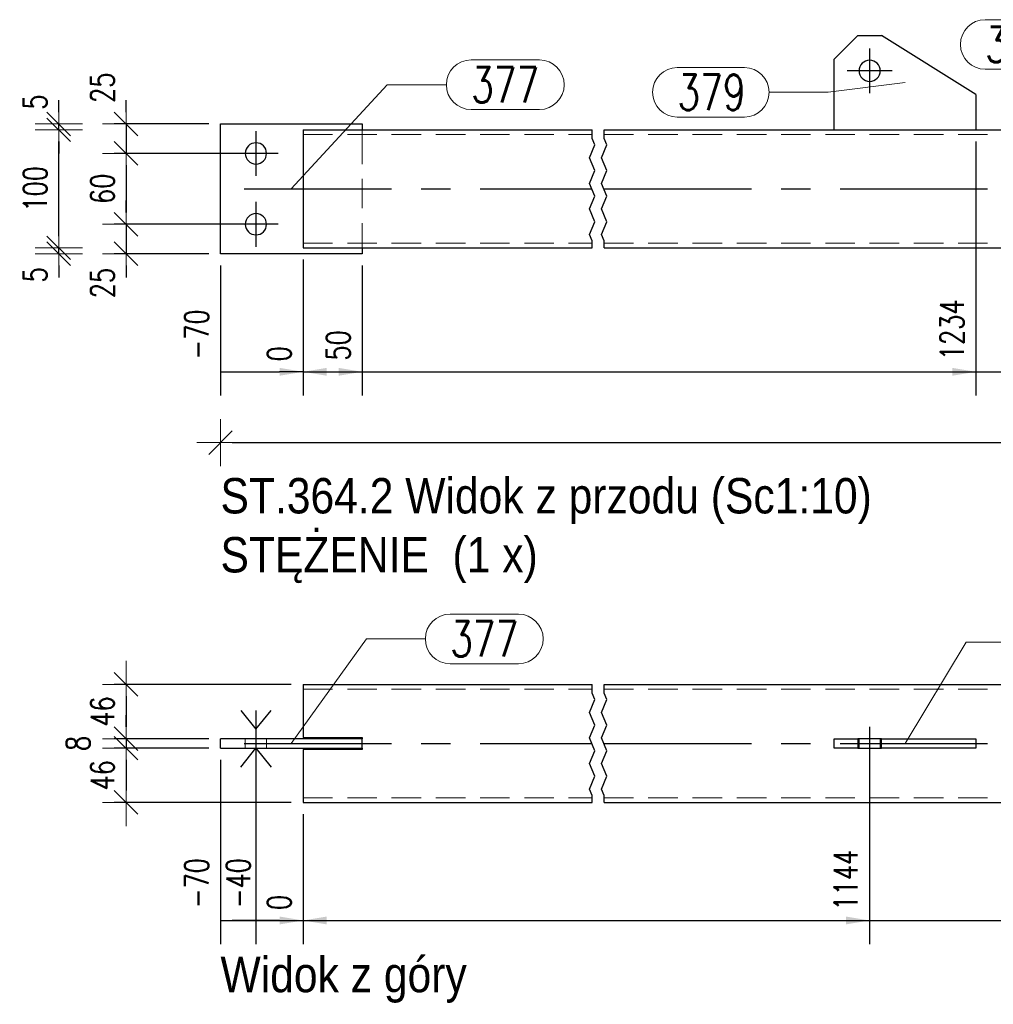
# Model space of a CAD drawing. Header units: millimetres. Extents: x -1005 to 207, y 18226 to 18896.
# Tile 22 of 50: x -541 to -459, y 18600 to 18683. Entities that reach past the tile are written whole.
import ezdxf

# ---------------------------------------------------------------- set-up
doc = ezdxf.new("R2010")
doc.units = ezdxf.units.MM
doc.header["$LTSCALE"] = 10
doc.linetypes.add('HIDDEN', pattern=[0.375, 0.25, -0.125])
doc.linetypes.add('MITTE', pattern=[2, 1.25, -0.25, 0.25, -0.25])
doc.layers.get('Defpoints').update_dxf_attribs({"color": 1})
doc.layers.add('PS_Bolt', color=4, linetype='Continuous')
doc.layers.add('PS_Mid', color=5, linetype='MITTE')
for name, color, linetype, lineweight in [('PS_DIM', 4, 'Continuous', 13), ('PS_Hidden', 2, 'HIDDEN', 9), ('PS_Pos', 1, 'Continuous', 15), ('PS_Shape', 161, 'Continuous', 30), ('PS_SOLID', 7, 'Continuous', 30), ('PS_TEXT', 3, 'Continuous', 18)]:
    doc.layers.add(name, color=color, linetype=linetype, lineweight=lineweight)
doc.styles.add('gil', font='txt', dxfattribs={"width": 0.9})
doc.styles.add('simplex', font='simplex.shx', dxfattribs={"width": 0.75})
doc.dimstyles.new('1_10_GŁ_DS1-LS10', dxfattribs={"dimtxt": 2, "dimasz": 2, "dimexe": 2, "dimexo": 1, "dimgap": 1, "dimtad": 1, "dimjust": 4, "dimdec": 0, "dimlfac": 10, "dimtxsty": 'simplex', "dimblk1": 'NONE', "dimsah": 1, "dimcen": 2, "dimclrd": 256, "dimclre": 256, "dimclrt": 3, "dimadec": 1, "dimazin": 0, "dimtfac": 1, "dimtdec": 0, "dimtmove": 2, "dimatfit": 3, "dimfxl": 1, "dimarcsym": 0})
doc.dimstyles.new('1_10_PRZ', dxfattribs={"dimtxt": 2, "dimasz": 1, "dimexe": 2, "dimexo": 5, "dimgap": 1, "dimtad": 1, "dimdec": 0, "dimlfac": 10, "dimtxsty": 'simplex', "dimblk": 'dimznak', "dimcen": 2, "dimse1": 1, "dimse2": 1, "dimclrt": 3, "dimadec": 1, "dimazin": 0, "dimtfac": 1, "dimtdec": 0, "dimtix": 1, "dimtmove": 2, "dimatfit": 3, "dimldrblk": 'dim-grot', "dimfxl": 1, "dimarcsym": 0})
doc.dimstyles.new('1_10_PRZ_DS1-LS10', dxfattribs={"dimtxt": 2, "dimasz": 1, "dimexe": 2, "dimexo": 5, "dimgap": 1, "dimtad": 1, "dimdec": 0, "dimlfac": 10, "dimtxsty": 'simplex', "dimblk": 'dimznak', "dimcen": 2, "dimse1": 1, "dimse2": 1, "dimclrt": 3, "dimadec": 1, "dimazin": 0, "dimtfac": 1, "dimtdec": 0, "dimtix": 1, "dimtmove": 2, "dimatfit": 3, "dimldrblk": 'dim-grot', "dimfxl": 1, "dimarcsym": 0})
doc.dimstyles.new('1_10_SC', dxfattribs={"dimtxt": 2, "dimasz": 1, "dimexe": 1, "dimexo": 1, "dimgap": 1, "dimtad": 1, "dimdec": 0, "dimlfac": 10, "dimtxsty": 'simplex', "dimblk": 'dimznak', "dimcen": 2, "dimclrd": 256, "dimclre": 256, "dimclrt": 3, "dimadec": 1, "dimazin": 0, "dimtfac": 1, "dimtdec": 0, "dimtix": 1, "dimtmove": 2, "dimatfit": 3, "dimldrblk": 'dim-grot', "dimfxl": 1, "dimarcsym": 0})

# ---------------------------------------------------------------- blocks, each defined once
blk = doc.blocks.new('*D847')
at = {"layer": 'Defpoints', "color": 0, "transparency": 16777216}
for p in [(-524.382, 18663.405), (-517.382, 18663.905), (-517.382, 18653.405)]:
    blk.add_point(p, dxfattribs=at)
at = {"layer": 'PS_DIM', "lineweight": -2, "transparency": 16777216}
for p, q in [((-517.382, 18662.905), (-517.382, 18651.405)), ((-524.382, 18662.405), (-524.382, 18651.405)), ((-524.382, 18653.405), (-519.382, 18653.405))]:
    blk.add_line(p, q, dxfattribs=at)
at = {"layer": 'PS_DIM', "transparency": 16777216}
blk.add_solid([(-519.382, 18653.738), (-519.382, 18653.072), (-517.382, 18653.405)], dxfattribs=at)
at = {"layer": 'PS_DIM', "color": 3, "transparency": 16777216, "insert": (-526.402, 18656.568), "char_height": 2, "attachment_point": 5, "rotation": 90, "style": 'simplex'}
blk.add_mtext('-70', dxfattribs=at)
blk = doc.blocks.new('_None')
blk = doc.blocks.new('*D848')
at = {"layer": 'Defpoints', "color": 0, "transparency": 16777216}
for p in [(-517.382, 18663.905), (-517.382, 18663.905), (-517.382, 18653.405)]:
    blk.add_point(p, dxfattribs=at)
at = {"layer": 'PS_DIM', "lineweight": -2, "transparency": 16777216}
for p, q in [((-517.382, 18662.905), (-517.382, 18651.405)), ((-517.382, 18662.905), (-517.382, 18651.405)), ((-517.382, 18653.405), (-519.382, 18653.405)), ((-515.382, 18653.405), (-513.382, 18653.405))]:
    blk.add_line(p, q, dxfattribs=at)
at = {"layer": 'PS_DIM', "transparency": 16777216}
blk.add_solid([(-515.382, 18653.738), (-515.382, 18653.072), (-517.382, 18653.405)], dxfattribs=at)
at = {"layer": 'PS_DIM', "color": 3, "transparency": 16777216, "insert": (-519.402, 18654.925), "char_height": 2, "attachment_point": 5, "rotation": 90, "style": 'simplex'}
blk.add_mtext('0', dxfattribs=at)
blk = doc.blocks.new('*D849')
at = {"layer": 'Defpoints', "color": 0, "transparency": 16777216}
for p in [(-517.382, 18663.905), (-512.382, 18663.405), (-512.382, 18653.405)]:
    blk.add_point(p, dxfattribs=at)
at = {"layer": 'PS_DIM', "lineweight": -2, "transparency": 16777216}
for p, q in [((-517.382, 18662.905), (-517.382, 18651.405)), ((-512.382, 18662.405), (-512.382, 18651.405)), ((-517.382, 18653.405), (-514.382, 18653.405))]:
    blk.add_line(p, q, dxfattribs=at)
at = {"layer": 'PS_DIM', "transparency": 16777216}
blk.add_solid([(-514.382, 18653.738), (-514.382, 18653.072), (-512.382, 18653.405)], dxfattribs=at)
at = {"layer": 'PS_DIM', "color": 3, "transparency": 16777216, "insert": (-514.402, 18655.639), "char_height": 2, "attachment_point": 5, "rotation": 90, "style": 'simplex'}
blk.add_mtext('50', dxfattribs=at)
blk = doc.blocks.new('*D850')
at = {"layer": 'Defpoints', "color": 0, "transparency": 16777216}
for p in [(-460.382, 18673.905), (-517.382, 18663.905), (-460.382, 18653.405)]:
    blk.add_point(p, dxfattribs=at)
at = {"layer": 'PS_DIM', "lineweight": -2, "transparency": 16777216}
for p, q in [((-460.382, 18672.905), (-460.382, 18651.405)), ((-517.382, 18662.905), (-517.382, 18651.405)), ((-517.382, 18653.405), (-462.382, 18653.405))]:
    blk.add_line(p, q, dxfattribs=at)
at = {"layer": 'PS_DIM', "transparency": 16777216}
blk.add_solid([(-462.382, 18653.738), (-462.382, 18653.072), (-460.382, 18653.405)], dxfattribs=at)
at = {"layer": 'PS_DIM', "color": 3, "transparency": 16777216, "insert": (-462.402, 18656.961), "char_height": 2, "attachment_point": 5, "rotation": 90, "style": 'simplex'}
blk.add_mtext('1234', dxfattribs=at)
blk = doc.blocks.new('*D851')
at = {"layer": 'Defpoints', "color": 0, "transparency": 16777216}
for p in [(-437.551, 18673.905), (-517.382, 18663.905), (-437.551, 18653.405)]:
    blk.add_point(p, dxfattribs=at)
at = {"layer": 'PS_DIM', "lineweight": -2, "transparency": 16777216}
for p, q in [((-437.551, 18672.905), (-437.551, 18651.405)), ((-517.382, 18662.905), (-517.382, 18651.405)), ((-517.382, 18653.405), (-439.551, 18653.405))]:
    blk.add_line(p, q, dxfattribs=at)
at = {"layer": 'PS_DIM', "transparency": 16777216}
blk.add_solid([(-439.551, 18653.738), (-439.551, 18653.072), (-437.551, 18653.405)], dxfattribs=at)
at = {"layer": 'PS_DIM', "color": 3, "transparency": 16777216, "insert": (-439.571, 18656.925), "char_height": 2, "attachment_point": 5, "rotation": 90, "style": 'simplex'}
blk.add_mtext('1463', dxfattribs=at)
blk = doc.blocks.new('*D852')
at = {"layer": 'Defpoints', "color": 0, "transparency": 16777216}
for p in [(-385.551, 18673.905), (-517.382, 18663.905), (-385.551, 18653.405)]:
    blk.add_point(p, dxfattribs=at)
at = {"layer": 'PS_DIM', "lineweight": -2, "transparency": 16777216}
for p, q in [((-385.551, 18672.905), (-385.551, 18651.405)), ((-517.382, 18662.905), (-517.382, 18651.405)), ((-517.382, 18653.405), (-387.551, 18653.405))]:
    blk.add_line(p, q, dxfattribs=at)
at = {"layer": 'PS_DIM', "transparency": 16777216}
blk.add_solid([(-387.551, 18653.738), (-387.551, 18653.072), (-385.551, 18653.405)], dxfattribs=at)
at = {"layer": 'PS_DIM', "color": 3, "transparency": 16777216, "insert": (-387.571, 18656.925), "char_height": 2, "attachment_point": 5, "rotation": 90, "style": 'simplex'}
blk.add_mtext('4147', dxfattribs=at)
blk = doc.blocks.new('*D853')
at = {"layer": 'Defpoints', "color": 0, "transparency": 16777216}
for p in [(-362.719, 18673.905), (-517.382, 18663.905), (-362.719, 18653.405)]:
    blk.add_point(p, dxfattribs=at)
at = {"layer": 'PS_DIM', "lineweight": -2, "transparency": 16777216}
for p, q in [((-362.719, 18672.905), (-362.719, 18651.405)), ((-517.382, 18662.905), (-517.382, 18651.405)), ((-517.382, 18653.405), (-364.719, 18653.405))]:
    blk.add_line(p, q, dxfattribs=at)
at = {"layer": 'PS_DIM', "transparency": 16777216}
blk.add_solid([(-364.719, 18653.738), (-364.719, 18653.072), (-362.719, 18653.405)], dxfattribs=at)
at = {"layer": 'PS_DIM', "color": 3, "transparency": 16777216, "insert": (-364.739, 18657.032), "char_height": 2, "attachment_point": 5, "rotation": 90, "style": 'simplex'}
blk.add_mtext('4376', dxfattribs=at)
blk = doc.blocks.new('*D854')
at = {"layer": 'Defpoints', "color": 0, "transparency": 16777216}
for p in [(-517.382, 18663.905), (-317.719, 18663.905), (-317.719, 18653.405)]:
    blk.add_point(p, dxfattribs=at)
at = {"layer": 'PS_DIM', "lineweight": -2, "transparency": 16777216}
for p, q in [((-517.382, 18662.905), (-517.382, 18651.405)), ((-317.719, 18662.905), (-317.719, 18651.405)), ((-517.382, 18653.405), (-319.719, 18653.405))]:
    blk.add_line(p, q, dxfattribs=at)
at = {"layer": 'PS_DIM', "transparency": 16777216}
blk.add_solid([(-319.719, 18653.738), (-319.719, 18653.072), (-317.719, 18653.405)], dxfattribs=at)
at = {"layer": 'PS_DIM', "color": 3, "transparency": 16777216, "insert": (-319.739, 18657.068), "char_height": 2, "attachment_point": 5, "rotation": 90, "style": 'simplex'}
blk.add_mtext('5490', dxfattribs=at)
blk = doc.blocks.new('*D855')
at = {"layer": 'Defpoints', "color": 0, "transparency": 16777216}
for p in [(-517.382, 18663.905), (-310.719, 18663.405), (-310.719, 18653.405)]:
    blk.add_point(p, dxfattribs=at)
at = {"layer": 'PS_DIM', "lineweight": -2, "transparency": 16777216}
for p, q in [((-517.382, 18662.905), (-517.382, 18651.405)), ((-310.719, 18662.405), (-310.719, 18651.405)), ((-517.382, 18653.405), (-312.719, 18653.405))]:
    blk.add_line(p, q, dxfattribs=at)
at = {"layer": 'PS_DIM', "transparency": 16777216}
blk.add_solid([(-312.719, 18653.738), (-312.719, 18653.072), (-310.719, 18653.405)], dxfattribs=at)
at = {"layer": 'PS_DIM', "color": 3, "transparency": 16777216, "insert": (-312.739, 18657.068), "char_height": 2, "attachment_point": 5, "rotation": 90, "style": 'simplex'}
blk.add_mtext('5560', dxfattribs=at)
blk = doc.blocks.new('dimznak')
at = {"color": 0}
for points in [[(0, 2), (0, -2)], [(-2, 0), (2, 0)]]:
    blk.add_lwpolyline(points, dxfattribs=at)
at = {"color": 2}
blk.add_lwpolyline([(1, 1), (-1, -1)], dxfattribs=at)
blk = doc.blocks.new('*D856')
at = {"layer": 'Defpoints', "color": 0, "transparency": 16777216}
for p in [(-524.382, 18663.405), (-310.719, 18663.405), (-310.719, 18647.405)]:
    blk.add_point(p, dxfattribs=at)
at = {"layer": 'PS_DIM', "color": 0, "lineweight": -2, "transparency": 16777216}
blk.add_line((-523.382, 18647.405), (-311.719, 18647.405), dxfattribs=at)
at = {"layer": 'PS_DIM', "color": 0, "lineweight": -2, "transparency": 16777216, "rotation": 180}
blk.add_blockref('dimznak', (-524.382, 18647.405), dxfattribs=at)
at = {"layer": 'PS_DIM', "color": 0, "lineweight": -2, "transparency": 16777216}
blk.add_blockref('dimznak', (-310.719, 18647.405), dxfattribs=at)
at = {"layer": 'PS_DIM', "color": 3, "transparency": 16777216, "insert": (-417.551, 18649.445), "char_height": 2, "attachment_point": 5, "style": 'simplex'}
blk.add_mtext('5630', dxfattribs=at)
blk = doc.blocks.new('dim-grot')
blk.add_hatch(color=256).paths.add_polyline_path([(0, 0), (-2, 0.5), (-2, -0.5)])
blk.add_lwpolyline([(0, 0), (-2, 0.5), (-2, -0.5), (0, 0)])
blk = doc.blocks.new('*D997')
at = {"layer": 'Defpoints', "color": 0, "transparency": 16777216}
for p in [(-524.382, 18674.405), (-532.382, 18671.905), (-521.382, 18671.905)]:
    blk.add_point(p, dxfattribs=at)
at = {"layer": 'PS_DIM', "lineweight": -2, "transparency": 16777216}
for p, q in [((-532.382, 18675.405), (-532.382, 18676.405)), ((-525.382, 18674.405), (-533.382, 18674.405)), ((-532.382, 18674.405), (-532.382, 18671.905)), ((-522.382, 18671.905), (-533.382, 18671.905)), ((-532.382, 18670.905), (-532.382, 18669.905))]:
    blk.add_line(p, q, dxfattribs=at)
for p, rotation in [((-532.382, 18674.405), 270), ((-532.382, 18671.905), 90)]:
    blk.add_blockref('dimznak', p, dxfattribs=dict(at, rotation=rotation))
at = {"layer": 'PS_DIM', "color": 3, "transparency": 16777216, "insert": (-534.382, 18677.469), "char_height": 2, "attachment_point": 5, "rotation": 90, "style": 'simplex'}
blk.add_mtext('25', dxfattribs=at)
blk = doc.blocks.new('*D998')
at = {"layer": 'Defpoints', "color": 0, "transparency": 16777216}
for p in [(-521.382, 18671.905), (-532.382, 18665.905), (-520.85, 18665.905)]:
    blk.add_point(p, dxfattribs=at)
at = {"layer": 'PS_DIM', "lineweight": -2, "transparency": 16777216}
for p, q in [((-522.382, 18671.905), (-533.382, 18671.905)), ((-532.382, 18670.905), (-532.382, 18666.905)), ((-521.85, 18665.905), (-533.382, 18665.905))]:
    blk.add_line(p, q, dxfattribs=at)
for p, rotation in [((-532.382, 18671.905), 90), ((-532.382, 18665.905), 270)]:
    blk.add_blockref('dimznak', p, dxfattribs=dict(at, rotation=rotation))
at = {"layer": 'PS_DIM', "color": 3, "transparency": 16777216, "insert": (-534.382, 18668.905), "char_height": 2, "attachment_point": 5, "rotation": 90, "style": 'simplex'}
blk.add_mtext('60', dxfattribs=at)
blk = doc.blocks.new('*D999')
at = {"layer": 'Defpoints', "color": 0, "transparency": 16777216}
for p in [(-520.85, 18665.905), (-532.382, 18663.405), (-524.382, 18663.405)]:
    blk.add_point(p, dxfattribs=at)
at = {"layer": 'PS_DIM', "lineweight": -2, "transparency": 16777216}
for p, q in [((-532.382, 18666.905), (-532.382, 18667.905)), ((-521.85, 18665.905), (-533.382, 18665.905)), ((-532.382, 18665.905), (-532.382, 18663.405)), ((-525.382, 18663.405), (-533.382, 18663.405)), ((-532.382, 18662.405), (-532.382, 18661.405))]:
    blk.add_line(p, q, dxfattribs=at)
for p, rotation in [((-532.382, 18665.905), 270), ((-532.382, 18663.405), 90)]:
    blk.add_blockref('dimznak', p, dxfattribs=dict(at, rotation=rotation))
at = {"layer": 'PS_DIM', "color": 3, "transparency": 16777216, "insert": (-534.382, 18660.923), "char_height": 2, "attachment_point": 5, "rotation": 90, "style": 'simplex'}
blk.add_mtext('25', dxfattribs=at)
blk = doc.blocks.new('*D1000')
at = {"layer": 'Defpoints', "color": 0, "transparency": 16777216}
for p in [(-538.084, 18663.905), (-517.382, 18663.905), (-512.382, 18663.405)]:
    blk.add_point(p, dxfattribs=at)
at = {"layer": 'PS_DIM', "color": 0, "lineweight": -2, "transparency": 16777216}
for p, q in [((-538.084, 18664.905), (-538.084, 18665.905)), ((-538.084, 18663.405), (-538.084, 18663.905)), ((-538.084, 18662.405), (-538.084, 18661.405))]:
    blk.add_line(p, q, dxfattribs=at)
for p, rotation in [((-538.084, 18663.905), 270), ((-538.084, 18663.405), 90)]:
    blk.add_blockref('dimznak', p, dxfattribs=dict(at, rotation=rotation))
at = {"layer": 'PS_DIM', "color": 3, "transparency": 16777216, "insert": (-540.084, 18661.622), "char_height": 2, "attachment_point": 5, "rotation": 90, "style": 'simplex'}
blk.add_mtext('5', dxfattribs=at)
blk = doc.blocks.new('*D1001')
at = {"layer": 'Defpoints', "color": 0, "transparency": 16777216}
for p in [(-538.084, 18673.905), (-517.382, 18673.905), (-517.382, 18663.905)]:
    blk.add_point(p, dxfattribs=at)
at = {"layer": 'PS_DIM', "color": 0, "lineweight": -2, "transparency": 16777216}
blk.add_line((-538.084, 18664.905), (-538.084, 18672.905), dxfattribs=at)
for p, rotation in [((-538.084, 18673.905), 90), ((-538.084, 18663.905), 270)]:
    blk.add_blockref('dimznak', p, dxfattribs=dict(at, rotation=rotation))
at = {"layer": 'PS_DIM', "color": 3, "transparency": 16777216, "insert": (-540.084, 18668.905), "char_height": 2, "attachment_point": 5, "rotation": 90, "style": 'simplex'}
blk.add_mtext('100', dxfattribs=at)
blk = doc.blocks.new('*D1002')
at = {"layer": 'Defpoints', "color": 0, "transparency": 16777216}
for p in [(-538.084, 18674.405), (-524.382, 18674.405), (-517.382, 18673.905)]:
    blk.add_point(p, dxfattribs=at)
at = {"layer": 'PS_DIM', "color": 0, "lineweight": -2, "transparency": 16777216}
for p, q in [((-538.084, 18675.405), (-538.084, 18676.405)), ((-538.084, 18673.905), (-538.084, 18674.405)), ((-538.084, 18672.905), (-538.084, 18671.905))]:
    blk.add_line(p, q, dxfattribs=at)
for p, rotation in [((-538.084, 18674.405), 270), ((-538.084, 18673.905), 90)]:
    blk.add_blockref('dimznak', p, dxfattribs=dict(at, rotation=rotation))
at = {"layer": 'PS_DIM', "color": 3, "transparency": 16777216, "insert": (-540.084, 18676.257), "char_height": 2, "attachment_point": 5, "rotation": 90, "style": 'simplex'}
blk.add_mtext('5', dxfattribs=at)
blk = doc.blocks.new('*D1018')
at = {"layer": 'Defpoints', "color": 0, "transparency": 16777216}
for p in [(-517.382, 18626.919), (-532.382, 18622.319), (-524.382, 18622.319)]:
    blk.add_point(p, dxfattribs=at)
at = {"layer": 'PS_DIM', "lineweight": -2, "transparency": 16777216}
for p, q in [((-518.382, 18626.919), (-533.382, 18626.919)), ((-532.382, 18625.919), (-532.382, 18623.319)), ((-525.382, 18622.319), (-533.382, 18622.319))]:
    blk.add_line(p, q, dxfattribs=at)
for p, rotation in [((-532.382, 18626.919), 90), ((-532.382, 18622.319), 270)]:
    blk.add_blockref('dimznak', p, dxfattribs=dict(at, rotation=rotation))
at = {"layer": 'PS_DIM', "color": 3, "transparency": 16777216, "insert": (-534.382, 18624.619), "char_height": 2, "attachment_point": 5, "rotation": 90, "style": 'simplex'}
blk.add_mtext('46', dxfattribs=at)
blk = doc.blocks.new('*D1019')
at = {"layer": 'Defpoints', "color": 0, "transparency": 16777216}
for p in [(-524.382, 18622.319), (-532.382, 18621.519), (-524.382, 18621.519)]:
    blk.add_point(p, dxfattribs=at)
at = {"layer": 'PS_DIM', "lineweight": -2, "transparency": 16777216}
for p, q in [((-532.382, 18623.319), (-532.382, 18624.319)), ((-525.382, 18622.319), (-533.382, 18622.319)), ((-532.382, 18622.319), (-532.382, 18621.519)), ((-525.382, 18621.519), (-533.382, 18621.519)), ((-532.382, 18620.519), (-532.382, 18619.519))]:
    blk.add_line(p, q, dxfattribs=at)
for p, rotation in [((-532.382, 18622.319), 270), ((-532.382, 18621.519), 90)]:
    blk.add_blockref('dimznak', p, dxfattribs=dict(at, rotation=rotation))
at = {"layer": 'PS_DIM', "color": 3, "transparency": 16777216, "insert": (-536.443, 18621.919), "char_height": 2, "attachment_point": 5, "rotation": 90, "style": 'simplex'}
blk.add_mtext('8', dxfattribs=at)
blk = doc.blocks.new('*D1020')
at = {"layer": 'Defpoints', "color": 0, "transparency": 16777216}
for p in [(-524.382, 18621.519), (-532.382, 18616.919), (-517.382, 18616.919)]:
    blk.add_point(p, dxfattribs=at)
at = {"layer": 'PS_DIM', "lineweight": -2, "transparency": 16777216}
for p, q in [((-525.382, 18621.519), (-533.382, 18621.519)), ((-532.382, 18620.519), (-532.382, 18617.919)), ((-518.382, 18616.919), (-533.382, 18616.919))]:
    blk.add_line(p, q, dxfattribs=at)
for p, rotation in [((-532.382, 18621.519), 90), ((-532.382, 18616.919), 270)]:
    blk.add_blockref('dimznak', p, dxfattribs=dict(at, rotation=rotation))
at = {"layer": 'PS_DIM', "color": 3, "transparency": 16777216, "insert": (-534.382, 18619.219), "char_height": 2, "attachment_point": 5, "rotation": 90, "style": 'simplex'}
blk.add_mtext('46', dxfattribs=at)
blk = doc.blocks.new('*D1153')
at = {"layer": 'Defpoints', "color": 0, "transparency": 16777216}
for p in [(-524.382, 18621.519), (-517.382, 18616.919), (-517.382, 18606.919)]:
    blk.add_point(p, dxfattribs=at)
at = {"layer": 'PS_DIM', "lineweight": -2, "transparency": 16777216}
for p, q in [((-524.382, 18620.519), (-524.382, 18604.919)), ((-517.382, 18615.919), (-517.382, 18604.919)), ((-524.382, 18606.919), (-519.382, 18606.919))]:
    blk.add_line(p, q, dxfattribs=at)
at = {"layer": 'PS_DIM', "transparency": 16777216}
blk.add_solid([(-519.382, 18607.253), (-519.382, 18606.586), (-517.382, 18606.919)], dxfattribs=at)
at = {"layer": 'PS_DIM', "color": 3, "transparency": 16777216, "insert": (-526.402, 18610.082), "char_height": 2, "attachment_point": 5, "rotation": 90, "style": 'simplex'}
blk.add_mtext('-70', dxfattribs=at)
blk = doc.blocks.new('*D1154')
at = {"layer": 'Defpoints', "color": 0, "transparency": 16777216}
for p in [(-521.382, 18621.519), (-517.382, 18616.919), (-517.382, 18606.919)]:
    blk.add_point(p, dxfattribs=at)
at = {"layer": 'PS_DIM', "lineweight": -2, "transparency": 16777216}
for p, q in [((-521.382, 18620.519), (-521.382, 18604.919)), ((-517.382, 18615.919), (-517.382, 18604.919)), ((-521.382, 18606.919), (-523.382, 18606.919)), ((-521.382, 18606.919), (-517.382, 18606.919)), ((-515.382, 18606.919), (-513.382, 18606.919))]:
    blk.add_line(p, q, dxfattribs=at)
at = {"layer": 'PS_DIM', "transparency": 16777216}
blk.add_solid([(-515.382, 18607.253), (-515.382, 18606.586), (-517.382, 18606.919)], dxfattribs=at)
at = {"layer": 'PS_DIM', "color": 3, "transparency": 16777216, "insert": (-522.881, 18610.082), "char_height": 2, "attachment_point": 5, "rotation": 90, "style": 'simplex'}
blk.add_mtext('-40', dxfattribs=at)
blk = doc.blocks.new('*D1155')
at = {"layer": 'Defpoints', "color": 0, "transparency": 16777216}
for p in [(-517.382, 18616.919), (-517.382, 18616.919), (-517.382, 18606.919)]:
    blk.add_point(p, dxfattribs=at)
at = {"layer": 'PS_DIM', "lineweight": -2, "transparency": 16777216}
for p, q in [((-517.382, 18615.919), (-517.382, 18604.919)), ((-517.382, 18615.919), (-517.382, 18604.919)), ((-519.382, 18606.919), (-521.382, 18606.919)), ((-517.382, 18606.919), (-515.382, 18606.919))]:
    blk.add_line(p, q, dxfattribs=at)
at = {"layer": 'PS_DIM', "transparency": 16777216}
blk.add_solid([(-519.382, 18607.253), (-519.382, 18606.586), (-517.382, 18606.919)], dxfattribs=at)
at = {"layer": 'PS_DIM', "color": 3, "transparency": 16777216, "insert": (-519.402, 18608.439), "char_height": 2, "attachment_point": 5, "rotation": 90, "style": 'simplex'}
blk.add_mtext('0', dxfattribs=at)
blk = doc.blocks.new('*D1156')
at = {"layer": 'Defpoints', "color": 0, "transparency": 16777216}
for p in [(-469.382, 18621.519), (-517.382, 18616.919), (-469.382, 18606.919)]:
    blk.add_point(p, dxfattribs=at)
at = {"layer": 'PS_DIM', "lineweight": -2, "transparency": 16777216}
for p, q in [((-469.382, 18620.519), (-469.382, 18604.919)), ((-517.382, 18615.919), (-517.382, 18604.919)), ((-517.382, 18606.919), (-471.382, 18606.919))]:
    blk.add_line(p, q, dxfattribs=at)
at = {"layer": 'PS_DIM', "transparency": 16777216}
blk.add_solid([(-471.382, 18607.253), (-471.382, 18606.586), (-469.382, 18606.919)], dxfattribs=at)
at = {"layer": 'PS_DIM', "color": 3, "transparency": 16777216, "insert": (-471.402, 18610.332), "char_height": 2, "attachment_point": 5, "rotation": 90, "style": 'simplex'}
blk.add_mtext('1144', dxfattribs=at)
blk = doc.blocks.new('*D1157')
at = {"layer": 'Defpoints', "color": 0, "transparency": 16777216}
for p in [(-440.551, 18621.519), (-517.382, 18616.919), (-440.551, 18606.919)]:
    blk.add_point(p, dxfattribs=at)
at = {"layer": 'PS_DIM', "lineweight": -2, "transparency": 16777216}
for p, q in [((-440.551, 18620.519), (-440.551, 18604.919)), ((-517.382, 18615.919), (-517.382, 18604.919)), ((-517.382, 18606.919), (-442.551, 18606.919))]:
    blk.add_line(p, q, dxfattribs=at)
at = {"layer": 'PS_DIM', "transparency": 16777216}
blk.add_solid([(-442.551, 18607.253), (-442.551, 18606.586), (-440.551, 18606.919)], dxfattribs=at)
at = {"layer": 'PS_DIM', "color": 3, "transparency": 16777216, "insert": (-442.571, 18610.439), "char_height": 2, "attachment_point": 5, "rotation": 90, "style": 'simplex'}
blk.add_mtext('1433', dxfattribs=at)
blk = doc.blocks.new('*D1158')
at = {"layer": 'Defpoints', "color": 0, "transparency": 16777216}
for p in [(-394.551, 18621.519), (-517.382, 18616.919), (-394.551, 18606.919)]:
    blk.add_point(p, dxfattribs=at)
at = {"layer": 'PS_DIM', "lineweight": -2, "transparency": 16777216}
for p, q in [((-394.551, 18620.519), (-394.551, 18604.919)), ((-517.382, 18615.919), (-517.382, 18604.919)), ((-517.382, 18606.919), (-396.551, 18606.919))]:
    blk.add_line(p, q, dxfattribs=at)
at = {"layer": 'PS_DIM', "transparency": 16777216}
blk.add_solid([(-396.551, 18607.253), (-396.551, 18606.586), (-394.551, 18606.919)], dxfattribs=at)
at = {"layer": 'PS_DIM', "color": 3, "transparency": 16777216, "insert": (-396.571, 18610.582), "char_height": 2, "attachment_point": 5, "rotation": 90, "style": 'simplex'}
blk.add_mtext('4057', dxfattribs=at)
blk = doc.blocks.new('*D1159')
at = {"layer": 'Defpoints', "color": 0, "transparency": 16777216}
for p in [(-365.719, 18621.519), (-517.382, 18616.919), (-365.719, 18606.919)]:
    blk.add_point(p, dxfattribs=at)
at = {"layer": 'PS_DIM', "lineweight": -2, "transparency": 16777216}
for p, q in [((-365.719, 18620.519), (-365.719, 18604.919)), ((-517.382, 18615.919), (-517.382, 18604.919)), ((-517.382, 18606.919), (-367.719, 18606.919))]:
    blk.add_line(p, q, dxfattribs=at)
at = {"layer": 'PS_DIM', "transparency": 16777216}
blk.add_solid([(-367.719, 18607.253), (-367.719, 18606.586), (-365.719, 18606.919)], dxfattribs=at)
at = {"layer": 'PS_DIM', "color": 3, "transparency": 16777216, "insert": (-367.739, 18610.546), "char_height": 2, "attachment_point": 5, "rotation": 90, "style": 'simplex'}
blk.add_mtext('4346', dxfattribs=at)
blk = doc.blocks.new('*D1160')
at = {"layer": 'Defpoints', "color": 0, "transparency": 16777216}
for p in [(-313.719, 18621.62), (-517.382, 18616.919), (-313.719, 18606.919)]:
    blk.add_point(p, dxfattribs=at)
at = {"layer": 'PS_DIM', "lineweight": -2, "transparency": 16777216}
for p, q in [((-313.719, 18620.62), (-313.719, 18604.919)), ((-517.382, 18615.919), (-517.382, 18604.919)), ((-517.382, 18606.919), (-315.719, 18606.919))]:
    blk.add_line(p, q, dxfattribs=at)
at = {"layer": 'PS_DIM', "transparency": 16777216}
blk.add_solid([(-315.719, 18607.253), (-315.719, 18606.586), (-313.719, 18606.919)], dxfattribs=at)
at = {"layer": 'PS_DIM', "color": 3, "transparency": 16777216, "insert": (-315.739, 18610.582), "char_height": 2, "attachment_point": 5, "rotation": 90, "style": 'simplex'}
blk.add_mtext('5530', dxfattribs=at)
blk = doc.blocks.new('*D1161')
at = {"layer": 'Defpoints', "color": 0, "transparency": 16777216}
for p in [(-310.719, 18621.519), (-517.382, 18616.919), (-310.719, 18606.919)]:
    blk.add_point(p, dxfattribs=at)
at = {"layer": 'PS_DIM', "lineweight": -2, "transparency": 16777216}
for p, q in [((-310.719, 18620.519), (-310.719, 18604.919)), ((-517.382, 18615.919), (-517.382, 18604.919)), ((-517.382, 18606.919), (-312.719, 18606.919))]:
    blk.add_line(p, q, dxfattribs=at)
at = {"layer": 'PS_DIM', "transparency": 16777216}
blk.add_solid([(-312.719, 18607.253), (-312.719, 18606.586), (-310.719, 18606.919)], dxfattribs=at)
at = {"layer": 'PS_DIM', "color": 3, "transparency": 16777216, "insert": (-308.721, 18610.582), "char_height": 2, "attachment_point": 5, "rotation": 90, "style": 'simplex'}
blk.add_mtext('5560', dxfattribs=at)
blk = doc.blocks.new('*X1588')
at = {"color": 4, "linetype": 'Continuous'}
blk.add_line((-521.382, 18671.905), (-521.382, 18671.905), dxfattribs=at)
blk.add_line((-521.382, 18671.905), (-521.382, 18671.905), dxfattribs=at)
blk.add_line((-521.382, 18671.905), (-521.382, 18671.905), dxfattribs=at)
blk.add_line((-521.382, 18671.905), (-521.382, 18671.905), dxfattribs=at)
blk.add_line((-521.382, 18671.905), (-521.382, 18671.905), dxfattribs=at)
blk = doc.blocks.new('*X1590')
at = {"color": 1}
for p, q in [((-492.882, 18673.162), (-492.882, 18673.905)), ((-491.882, 18673.162), (-491.882, 18673.905)), ((-493.111, 18671.537), (-492.653, 18672.62)), ((-492.653, 18672.62), (-492.882, 18673.162)), ((-492.111, 18671.537), (-491.653, 18672.62)), ((-491.653, 18672.62), (-491.882, 18673.162)), ((-492.653, 18670.453), (-493.111, 18671.537)), ((-491.653, 18670.453), (-492.111, 18671.537)), ((-493.111, 18669.369), (-492.653, 18670.453)), ((-492.111, 18669.369), (-491.653, 18670.453)), ((-492.653, 18668.286), (-493.111, 18669.369)), ((-491.653, 18668.286), (-492.111, 18669.369)), ((-493.111, 18667.202), (-492.653, 18668.286)), ((-492.111, 18667.202), (-491.653, 18668.286)), ((-492.653, 18666.119), (-493.111, 18667.202)), ((-491.653, 18666.119), (-492.111, 18667.202)), ((-493.111, 18665.035), (-492.653, 18666.119)), ((-492.111, 18665.035), (-491.653, 18666.119)), ((-492.882, 18664.493), (-493.111, 18665.035)), ((-492.882, 18663.905), (-492.882, 18664.493)), ((-491.882, 18664.493), (-492.111, 18665.035)), ((-491.882, 18663.905), (-491.882, 18664.493))]:
    blk.add_line(p, q, dxfattribs=at)
at = {"layer": 'PS_Hidden', "color": 2, "linetype": 'HIDDEN'}
for p, q in [((-517.382, 18673.505), (-492.882, 18673.505)), ((-512.382, 18673.905), (-512.382, 18673.505)), ((-512.382, 18673.505), (-512.382, 18664.305)), ((-491.882, 18673.505), (-418.051, 18673.505)), ((-517.382, 18664.305), (-492.882, 18664.305)), ((-512.382, 18664.305), (-512.382, 18663.905)), ((-491.882, 18664.305), (-418.051, 18664.305))]:
    blk.add_line(p, q, dxfattribs=at)
at = {"layer": 'PS_Mid', "color": 5, "linetype": 'MITTE'}
for p, q in [((-469.382, 18680.805), (-469.382, 18677.005)), ((-467.482, 18678.905), (-471.282, 18678.905)), ((-521.382, 18673.805), (-521.382, 18670.005)), ((-519.482, 18671.905), (-523.282, 18671.905)), ((-522.382, 18668.905), (-492.882, 18668.905)), ((-491.882, 18668.905), (-418.051, 18668.905)), ((-521.382, 18667.805), (-521.382, 18664.005)), ((-519.482, 18665.905), (-523.282, 18665.905))]:
    blk.add_line(p, q, dxfattribs=at)
at = {"layer": 'PS_SOLID', "color": 7, "linetype": 'Continuous'}
for p, q in [((-470.382, 18681.905), (-472.382, 18679.905)), ((-470.382, 18681.905), (-468.382, 18681.905)), ((-460.382, 18676.905), (-468.382, 18681.905)), ((-472.382, 18673.905), (-472.382, 18679.905)), ((-460.382, 18676.905), (-460.382, 18673.905)), ((-524.382, 18663.405), (-524.382, 18674.405)), ((-524.382, 18674.405), (-512.382, 18674.405)), ((-512.382, 18674.405), (-512.382, 18673.905)), ((-517.382, 18673.905), (-517.382, 18663.905)), ((-517.382, 18673.905), (-492.882, 18673.905)), ((-491.882, 18673.905), (-418.051, 18673.905)), ((-512.382, 18663.405), (-524.382, 18663.405)), ((-517.382, 18663.905), (-492.882, 18663.905)), ((-512.382, 18663.905), (-512.382, 18663.405)), ((-491.882, 18663.905), (-418.051, 18663.905))]:
    blk.add_line(p, q, dxfattribs=at)
at = {"layer": 'PS_SOLID', "color": 7, "extrusion": (0, 0, -1)}
for centre in [(469.382, 18678.905), (521.382, 18671.905), (521.382, 18665.905)]:
    blk.add_circle(centre, 0.9, dxfattribs=at)
blk = doc.blocks.new('*X1597')
at = {"color": 4, "linetype": 'Continuous'}
blk.add_line((-521.382, 18665.905), (-521.382, 18665.905), dxfattribs=at)
blk.add_line((-521.382, 18665.905), (-521.382, 18665.905), dxfattribs=at)
blk.add_line((-521.382, 18665.905), (-521.382, 18665.905), dxfattribs=at)
blk.add_line((-521.382, 18665.905), (-521.382, 18665.905), dxfattribs=at)
blk.add_line((-521.382, 18665.905), (-521.382, 18665.905), dxfattribs=at)
blk = doc.blocks.new('*X1599')
at = {"color": 1}
for p, q in [((-459.585, 18683.236), (-453.907, 18683.236)), ((-451.807, 18681.136), (-446.807, 18681.136)), ((-443.551, 18677.905), (-446.807, 18681.136)), ((-459.585, 18679.036), (-453.907, 18679.036))]:
    blk.add_line(p, q, dxfattribs=at)
for centre, start, end in [((-459.585, 18681.136), 90, 270), ((-453.907, 18681.136), 270, 90)]:
    blk.add_arc(centre, 2.1, start, end, dxfattribs=at)
at = {"color": 2, "style": 'simplex', "width": 0.75}
blk.add_text('379', height=3, dxfattribs=at).set_placement((-459.585, 18679.636))
blk = doc.blocks.new('*X1600')
at = {"color": 1}
for p, q in [((-485.675, 18679.184), (-479.996, 18679.184)), ((-466.382, 18677.905), (-472.896, 18677.084)), ((-477.896, 18677.084), (-472.896, 18677.084)), ((-485.675, 18674.984), (-479.996, 18674.984))]:
    blk.add_line(p, q, dxfattribs=at)
for centre, start, end in [((-485.675, 18677.084), 90, 270), ((-479.996, 18677.084), 270, 90)]:
    blk.add_arc(centre, 2.1, start, end, dxfattribs=at)
at = {"color": 2, "style": 'simplex', "width": 0.75}
blk.add_text('379', height=3, dxfattribs=at).set_placement((-485.675, 18675.584))
blk = doc.blocks.new('*X1603')
at = {"color": 1}
for p, q in [((-503.147, 18679.824), (-497.361, 18679.824)), ((-518.382, 18668.905), (-510.247, 18677.724)), ((-510.247, 18677.724), (-505.247, 18677.724)), ((-503.147, 18675.624), (-497.361, 18675.624))]:
    blk.add_line(p, q, dxfattribs=at)
for centre, start, end in [((-503.147, 18677.724), 90, 270), ((-497.361, 18677.724), 270, 90)]:
    blk.add_arc(centre, 2.1, start, end, dxfattribs=at)
at = {"color": 2, "style": 'simplex', "width": 0.75}
blk.add_text('377', height=3, dxfattribs=at).set_placement((-503.147, 18676.224))
blk = doc.blocks.new('*X1606')
at = {"color": 3, "style": 'gil', "width": 0.9}
for s, p in [('ST.364.2 Widok z przodu (Sc1:10)', (-524.382, 18641.405)), ('STĘŻENIE  (1 x)', (-524.382, 18636.405))]:
    blk.add_text(s, height=3, dxfattribs=at).set_placement(p)
blk = doc.blocks.new('*X1607')
at = {"color": 4, "linetype": 'Continuous'}
for p, q in [((-522.662, 18624.719), (-521.382, 18623.119)), ((-521.382, 18623.119), (-520.102, 18624.719)), ((-521.382, 18624.719), (-521.382, 18619.919)), ((-522.662, 18619.919), (-521.382, 18621.519)), ((-521.382, 18621.519), (-520.102, 18619.919))]:
    blk.add_line(p, q, dxfattribs=at)
blk = doc.blocks.new('*X1609')
at = {"color": 1}
for p, q in [((-492.882, 18626.176), (-492.882, 18626.919)), ((-491.882, 18626.176), (-491.882, 18626.919)), ((-492.653, 18625.634), (-492.882, 18626.176)), ((-491.653, 18625.634), (-491.882, 18626.176)), ((-493.111, 18624.551), (-492.653, 18625.634)), ((-492.111, 18624.551), (-491.653, 18625.634)), ((-492.653, 18623.467), (-493.111, 18624.551)), ((-491.653, 18623.467), (-492.111, 18624.551)), ((-493.111, 18622.384), (-492.653, 18623.467)), ((-492.111, 18622.384), (-491.653, 18623.467)), ((-492.653, 18621.3), (-493.111, 18622.384)), ((-491.653, 18621.3), (-492.111, 18622.384)), ((-493.111, 18620.216), (-492.653, 18621.3)), ((-492.111, 18620.216), (-491.653, 18621.3)), ((-492.653, 18619.133), (-493.111, 18620.216)), ((-491.653, 18619.133), (-492.111, 18620.216)), ((-493.111, 18618.049), (-492.653, 18619.133)), ((-492.111, 18618.049), (-491.653, 18619.133)), ((-492.882, 18617.507), (-493.111, 18618.049)), ((-492.882, 18616.919), (-492.882, 18617.507)), ((-491.882, 18617.507), (-492.111, 18618.049)), ((-491.882, 18616.919), (-491.882, 18617.507))]:
    blk.add_line(p, q, dxfattribs=at)
at = {"layer": 'PS_Hidden', "color": 2, "linetype": 'HIDDEN'}
for p, q in [((-517.382, 18626.519), (-492.882, 18626.519)), ((-491.882, 18626.519), (-418.051, 18626.519)), ((-522.282, 18621.519), (-522.282, 18622.319)), ((-520.482, 18621.519), (-520.482, 18622.319)), ((-470.282, 18621.519), (-470.282, 18622.319)), ((-468.482, 18621.519), (-468.482, 18622.319)), ((-517.382, 18617.319), (-492.882, 18617.319)), ((-491.882, 18617.319), (-418.051, 18617.319))]:
    blk.add_line(p, q, dxfattribs=at)
at = {"layer": 'PS_Mid', "color": 5, "linetype": 'MITTE'}
for p, q in [((-521.382, 18623.319), (-521.382, 18620.519)), ((-521.382, 18623.319), (-521.382, 18620.519)), ((-469.382, 18623.319), (-469.382, 18620.519)), ((-522.382, 18621.919), (-492.882, 18621.919)), ((-491.882, 18621.919), (-418.051, 18621.919))]:
    blk.add_line(p, q, dxfattribs=at)
at = {"layer": 'PS_SOLID', "color": 7, "linetype": 'Continuous'}
for p, q in [((-517.382, 18626.919), (-517.382, 18622.419)), ((-517.382, 18626.919), (-492.882, 18626.919)), ((-491.882, 18626.919), (-418.051, 18626.919)), ((-524.382, 18621.519), (-524.382, 18622.319)), ((-512.382, 18622.319), (-524.382, 18622.319)), ((-517.382, 18622.419), (-512.382, 18622.419)), ((-512.382, 18622.419), (-512.382, 18622.319)), ((-512.382, 18621.519), (-512.382, 18622.319)), ((-472.382, 18621.519), (-472.382, 18622.319)), ((-472.382, 18622.319), (-470.382, 18622.319)), ((-468.382, 18622.319), (-470.382, 18622.319)), ((-470.382, 18622.319), (-470.382, 18621.519)), ((-468.382, 18622.319), (-460.382, 18622.319)), ((-468.382, 18621.519), (-468.382, 18622.319)), ((-460.382, 18622.319), (-460.382, 18621.519)), ((-524.382, 18621.519), (-512.382, 18621.519)), ((-517.382, 18621.419), (-517.382, 18616.919)), ((-512.382, 18621.419), (-517.382, 18621.419)), ((-512.382, 18621.519), (-512.382, 18621.419)), ((-470.382, 18621.519), (-472.382, 18621.519)), ((-470.382, 18621.519), (-468.382, 18621.519)), ((-460.382, 18621.519), (-468.382, 18621.519)), ((-517.382, 18616.919), (-492.882, 18616.919)), ((-491.882, 18616.919), (-418.051, 18616.919))]:
    blk.add_line(p, q, dxfattribs=at)
blk = doc.blocks.new('*X1616')
at = {"color": 4, "linetype": 'Continuous'}
for p, q in [((-522.662, 18624.719), (-521.382, 18623.119)), ((-521.382, 18623.119), (-520.102, 18624.719)), ((-521.382, 18624.719), (-521.382, 18619.919)), ((-522.662, 18619.919), (-521.382, 18621.519)), ((-521.382, 18621.519), (-520.102, 18619.919))]:
    blk.add_line(p, q, dxfattribs=at)
blk = doc.blocks.new('*X1619')
at = {"color": 1}
for p, q in [((-454.108, 18632.599), (-448.43, 18632.599)), ((-466.382, 18621.919), (-461.208, 18630.499)), ((-461.208, 18630.499), (-456.208, 18630.499)), ((-454.108, 18628.399), (-448.43, 18628.399))]:
    blk.add_line(p, q, dxfattribs=at)
for centre, start, end in [((-454.108, 18630.499), 90, 270), ((-448.43, 18630.499), 270, 90)]:
    blk.add_arc(centre, 2.1, start, end, dxfattribs=at)
at = {"color": 2, "style": 'simplex', "width": 0.75}
blk.add_text('379', height=3, dxfattribs=at).set_placement((-454.108, 18628.999))
blk = doc.blocks.new('*X1622')
at = {"color": 1}
for p, q in [((-504.925, 18632.876), (-499.139, 18632.876)), ((-518.382, 18621.919), (-512.025, 18630.776)), ((-512.025, 18630.776), (-507.025, 18630.776)), ((-504.925, 18628.676), (-499.139, 18628.676))]:
    blk.add_line(p, q, dxfattribs=at)
for centre, start, end in [((-504.925, 18630.776), 90, 270), ((-499.139, 18630.776), 270, 90)]:
    blk.add_arc(centre, 2.1, start, end, dxfattribs=at)
at = {"color": 2, "style": 'simplex', "width": 0.75}
blk.add_text('377', height=3, dxfattribs=at).set_placement((-504.925, 18629.276))
blk = doc.blocks.new('*X1625')
at = {"color": 3, "style": 'gil', "width": 0.9}
blk.add_text('Widok z góry', height=3, dxfattribs=at).set_placement((-524.382, 18600.84))

msp = doc.modelspace()

# ---------------------------------------------------------------- block references
at = {"layer": 'PS_Bolt', "color": 4}
for name in ['*X1588', '*X1597', '*X1607', '*X1616']:
    msp.add_blockref(name, (0, 0), dxfattribs=at)
at = {"layer": 'PS_Pos'}
for name in ['*X1599', '*X1603', '*X1600', '*X1622', '*X1619']:
    msp.add_blockref(name, (0, 0), dxfattribs=at)
at = {"layer": 'PS_Shape', "color": 40}
for name in ['*X1590', '*X1609']:
    msp.add_blockref(name, (0, 0), dxfattribs=at)
at = {"layer": 'PS_TEXT'}
for name in ['*X1606', '*X1625']:
    msp.add_blockref(name, (0, 0), dxfattribs=at)

# ---------------------------------------------------------------- dimensions: what is measured, and where the dimension line sits
at = {"layer": 'PS_DIM'}
for base, p1, p2, dimstyle, picture, middle in [((-532.382, 18671.905), (-524.382, 18674.405), (-521.382, 18671.905), '1_10_SC', '*D997', (-534.382, 18677.469)), ((-538.084, 18674.405), (-517.382, 18673.905), (-524.382, 18674.405), '1_10_PRZ', '*D1002', (-540.084, 18676.257)), ((-532.382, 18663.405), (-520.85, 18665.905), (-524.382, 18663.405), '1_10_SC', '*D999', (-534.382, 18660.923)), ((-538.084, 18663.905), (-512.382, 18663.405), (-517.382, 18663.905), '1_10_PRZ', '*D1000', (-540.084, 18661.622)), ((-532.382, 18621.519), (-524.382, 18622.319), (-524.382, 18621.519), '1_10_SC', '*D1019', (-536.443, 18621.919))]:
    dim = msp.add_linear_dim(base=base, p1=p1, p2=p2, angle=90, dimstyle=dimstyle, dxfattribs=at)
    dim.commit()
    dim.dimension.update_dxf_attribs({"geometry": picture, "text_midpoint": middle, "dimtype": 160})
for base, p1, p2, dimstyle, picture, middle in [((-538.084, 18673.905), (-517.382, 18663.905), (-517.382, 18673.905), '1_10_PRZ', '*D1001', (-540.084, 18668.905)), ((-532.382, 18665.905), (-521.382, 18671.905), (-520.85, 18665.905), '1_10_SC', '*D998', (-534.382, 18668.905)), ((-532.382, 18622.319), (-517.382, 18626.919), (-524.382, 18622.319), '1_10_SC', '*D1018', (-534.382, 18624.619)), ((-532.382, 18616.919), (-524.382, 18621.519), (-517.382, 18616.919), '1_10_SC', '*D1020', (-534.382, 18619.219))]:
    dim = msp.add_linear_dim(base=base, p1=p1, p2=p2, angle=90, dimstyle=dimstyle, dxfattribs=at)
    dim.commit()
    dim.dimension.update_dxf_attribs({"geometry": picture, "text_midpoint": middle})
for base, p1, p2, text, picture, middle in [((-460.382, 18653.405), (-517.382, 18663.905), (-460.382, 18673.905), '1234', '*D850', (-462.402, 18656.961)), ((-437.551, 18653.405), (-517.382, 18663.905), (-437.551, 18673.905), '1463', '*D851', (-439.571, 18656.925)), ((-385.551, 18653.405), (-517.382, 18663.905), (-385.551, 18673.905), '4147', '*D852', (-387.571, 18656.925)), ((-362.719, 18653.405), (-517.382, 18663.905), (-362.719, 18673.905), '4376', '*D853', (-364.739, 18657.032)), ((-517.382, 18653.405), (-524.382, 18663.405), (-517.382, 18663.905), '-70', '*D847', (-526.402, 18656.568)), ((-317.719, 18653.405), (-517.382, 18663.905), (-317.719, 18663.905), '5490', '*D854', (-319.739, 18657.068)), ((-310.719, 18653.405), (-517.382, 18663.905), (-310.719, 18663.405), '5560', '*D855', (-312.739, 18657.068)), ((-517.382, 18606.919), (-524.382, 18621.519), (-517.382, 18616.919), '-70', '*D1153', (-526.402, 18610.082)), ((-517.382, 18606.919), (-521.382, 18621.519), (-517.382, 18616.919), '-40', '*D1154', (-522.881, 18610.082)), ((-313.719, 18606.919), (-517.382, 18616.919), (-313.719, 18621.62), '5530', '*D1160', (-315.739, 18610.582)), ((-469.382, 18606.919), (-517.382, 18616.919), (-469.382, 18621.519), '1144', '*D1156', (-471.402, 18610.332)), ((-440.551, 18606.919), (-517.382, 18616.919), (-440.551, 18621.519), '1433', '*D1157', (-442.571, 18610.439)), ((-394.551, 18606.919), (-517.382, 18616.919), (-394.551, 18621.519), '4057', '*D1158', (-396.571, 18610.582)), ((-365.719, 18606.919), (-517.382, 18616.919), (-365.719, 18621.519), '4346', '*D1159', (-367.739, 18610.546)), ((-310.719, 18606.919), (-517.382, 18616.919), (-310.719, 18621.519), '5560', '*D1161', (-308.721, 18610.582)), ((-517.382, 18606.919), (-517.382, 18616.919), (-517.382, 18616.919), '0', '*D1155', (-519.402, 18608.439))]:
    dim = msp.add_linear_dim(base=base, p1=p1, p2=p2, text=text, dimstyle='1_10_GŁ_DS1-LS10', dxfattribs=at)
    dim.commit()
    dim.dimension.update_dxf_attribs({"geometry": picture, "text_midpoint": middle, "dimtype": 160, "text_rotation": 90})
dim = msp.add_linear_dim(base=(-310.719, 18647.405), p1=(-524.382, 18663.405), p2=(-310.719, 18663.405), text='5630', dimstyle='1_10_PRZ_DS1-LS10', dxfattribs=at)
dim.commit()
dim.dimension.update_dxf_attribs({"geometry": '*D856', "text_midpoint": (-417.551, 18649.445), "dimtype": 160})
for base, p1, p2, picture, middle in [((-517.381927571, 18653.404939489), (-517.381927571, 18663.904939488), (-517.381927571, 18663.904939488), '*D848', (-519.401927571, 18654.924939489)), ((-512.382, 18653.405), (-517.382, 18663.905), (-512.382, 18663.405), '*D849', (-514.402, 18655.639))]:
    dim = msp.add_linear_dim(base=base, p1=p1, p2=p2, dimstyle='1_10_GŁ_DS1-LS10', dxfattribs=at)
    dim.commit()
    dim.dimension.update_dxf_attribs({"geometry": picture, "text_midpoint": middle, "dimtype": 160, "text_rotation": 90})

doc.saveas('drawing.dxf')
